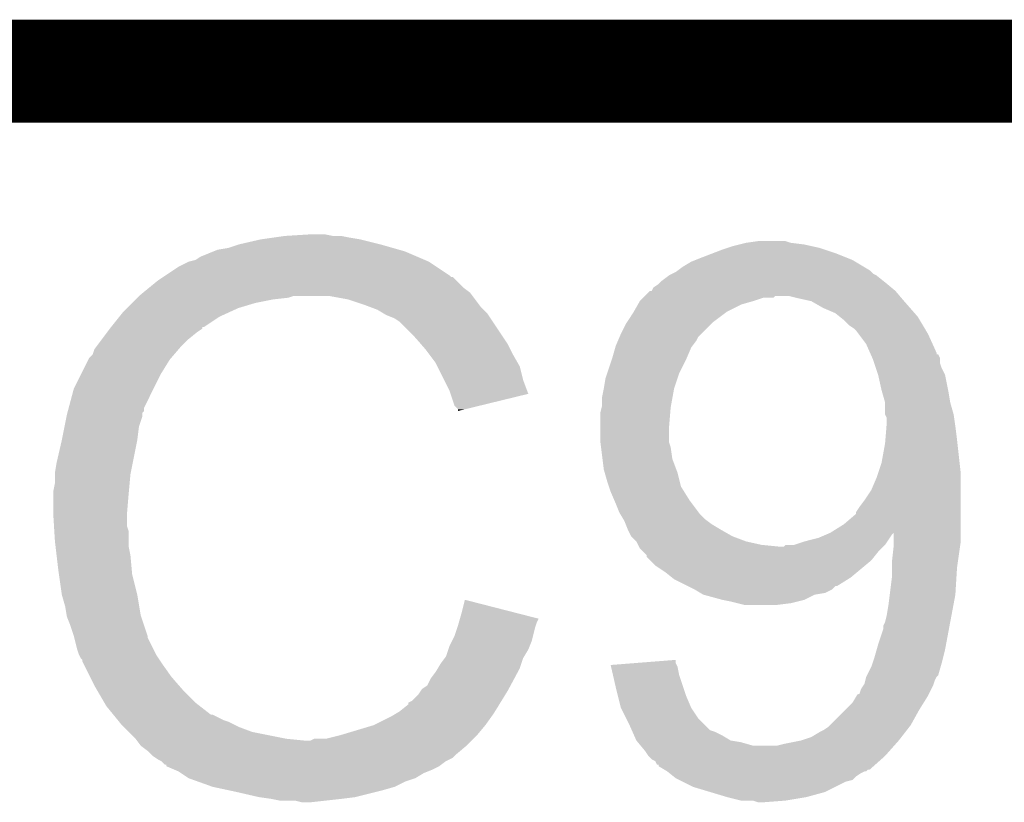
# Model space of a CAD drawing. Extents: x -0.05 to 0.95, y -0.15 to 0.98.
# Tile 27 of 30: x 0.62 to 0.6775, y 0.9324 to 0.978. Entities that reach past the tile are written whole.
import ezdxf

# ---------------------------------------------------------------- set-up
doc = ezdxf.new("R2010")
doc.units = 0
doc.layers.add('GESTURE_CLICK_V102_GKO', color=5, linetype='CONTINUOUS')
doc.layers.add('GESTURE_CLICK_V102_GTO', color=14, linetype='CONTINUOUS')

msp = doc.modelspace()

# ---------------------------------------------------------------- linework, layer by layer
at = {"layer": 'GESTURE_CLICK_V102_GKO', "const_width": 0.006}
msp.add_lwpolyline([(0.04, 0.975), (0.86, 0.975)], dxfattribs=at)
at = {"layer": 'GESTURE_CLICK_V102_GTO'}
for points in [[(0.6328, 0.9649), (0.6341, 0.9652), (0.6411, 0.9649), (0.6399, 0.9652)], [(0.6341, 0.9652), (0.6348, 0.9653), (0.6399, 0.9652), (0.6393, 0.9653)], [(0.6348, 0.9653), (0.6355, 0.9654), (0.6393, 0.9653), (0.6388, 0.9654)], [(0.6355, 0.9654), (0.6371, 0.9655), (0.6383, 0.9654), (0.6378, 0.9655)], [(0.6624, 0.965), (0.663099, 0.9651), (0.665, 0.965), (0.6647, 0.9651)], [(0.663099, 0.9651), (0.6631, 0.9651), (0.6647, 0.9651), (0.6645, 0.9651)], [(0.6306, 0.9642), (0.63135, 0.9645), (0.6432, 0.9642), (0.6425, 0.9645)], [(0.63135, 0.9645), (0.6316, 0.9646), (0.6425, 0.9645), (0.64215, 0.9646)], [(0.6316, 0.9646), (0.6322, 0.9647), (0.64215, 0.9646), (0.6418, 0.9647)], [(0.6322, 0.9647), (0.6328, 0.9649), (0.6418, 0.9647), (0.6411, 0.9649)], [(0.66048, 0.9644), (0.661, 0.9646), (0.6676, 0.9644), (0.667, 0.9646)], [(0.661, 0.9646), (0.6613, 0.9647), (0.667, 0.9646), (0.6667, 0.9647)], [(0.6613, 0.9647), (0.6616, 0.9648), (0.6667, 0.9647), (0.66625, 0.9648)], [(0.6616, 0.9648), (0.662, 0.9649), (0.66625, 0.9648), (0.6658, 0.9649)], [(0.662, 0.9649), (0.6624, 0.965), (0.6658, 0.9649), (0.665, 0.965)], [(0.6299, 0.9639), (0.6303, 0.964), (0.6439, 0.9639), (0.643667, 0.964)], [(0.6303, 0.964), (0.6306, 0.9642), (0.643667, 0.964), (0.6432, 0.9642)], [(0.6592, 0.9639), (0.65945, 0.964), (0.668767, 0.9639), (0.6686, 0.964)], [(0.65945, 0.964), (0.6597, 0.9641), (0.6686, 0.964), (0.66835, 0.9641)], [(0.6597, 0.9641), (0.66048, 0.9644), (0.66835, 0.9641), (0.6676, 0.9644)], [(0.62855, 0.9631), (0.6293, 0.9636), (0.6451, 0.9631), (0.64435, 0.9636)], [(0.6293, 0.9636), (0.6299, 0.9639), (0.64435, 0.9636), (0.6439, 0.9639)], [(0.6583, 0.9633), (0.658433, 0.9634), (0.6697, 0.9633), (0.6696, 0.9634)], [(0.658433, 0.9634), (0.6587, 0.9636), (0.6696, 0.9634), (0.669266, 0.9636)], [(0.6587, 0.9636), (0.6592, 0.9639), (0.669266, 0.9636), (0.668767, 0.9639)], [(0.627611, 0.9624), (0.6281, 0.9628), (0.6459, 0.9624), (0.6455, 0.9628)], [(0.6281, 0.9628), (0.6284, 0.963), (0.6455, 0.9628), (0.6453, 0.963)], [(0.6284, 0.963), (0.62855, 0.9631), (0.6452, 0.963), (0.6451, 0.9631)], [(0.6284, 0.963), (0.6284, 0.963), (0.6453, 0.963), (0.6452, 0.963)], [(0.6574, 0.9627), (0.6575, 0.9628), (0.6705, 0.9627), (0.670375, 0.9628)], [(0.6575, 0.9628), (0.6579, 0.9631), (0.670375, 0.9628), (0.67, 0.9631)], [(0.6579, 0.9631), (0.6581, 0.9632), (0.67, 0.9631), (0.6698, 0.9632)], [(0.6581, 0.9632), (0.6583, 0.9633), (0.6698, 0.9632), (0.6697, 0.9633)], [(0.627244, 0.9621), (0.627611, 0.9624), (0.6463, 0.9621), (0.6459, 0.9624)], [(0.6565, 0.9619), (0.6568, 0.9622), (0.671357, 0.9619), (0.6711, 0.9622)], [(0.6568, 0.9622), (0.6569, 0.962201), (0.6711, 0.9622), (0.671099, 0.962201)], [(0.6569, 0.962201), (0.657, 0.9624), (0.671099, 0.962201), (0.67086, 0.9624)], [(0.657, 0.9624), (0.6573, 0.9626), (0.67086, 0.9624), (0.67062, 0.9626)], [(0.6573, 0.9626), (0.6574, 0.9627), (0.67062, 0.9626), (0.6705, 0.9627)], [(0.6266, 0.9615), (0.6268, 0.9617), (0.6338, 0.9615), (0.6348, 0.9617)], [(0.6268, 0.9617), (0.6269, 0.9618), (0.6348, 0.9617), (0.6357, 0.9618)], [(0.6269, 0.9618), (0.627, 0.9619), (0.6357, 0.9618), (0.636, 0.9619)], [(0.627, 0.9619), (0.627244, 0.9621), (0.64645, 0.9619), (0.6463, 0.9621)], [(0.627, 0.9619), (0.627, 0.9619), (0.636, 0.9619), (0.6381, 0.9619)], [(0.6392, 0.9617), (0.6381, 0.9619), (0.6466, 0.9617), (0.64645, 0.9619)], [(0.6401, 0.9614), (0.6392, 0.9617), (0.646825, 0.9614), (0.6466, 0.9617)], [(0.6562, 0.9616), (0.6564, 0.9618), (0.6628, 0.9616), (0.6634, 0.9618)], [(0.6564, 0.9618), (0.6565, 0.9619), (0.664, 0.9618), (0.6641, 0.9619)], [(0.6564, 0.9618), (0.6564, 0.9618), (0.6634, 0.9618), (0.664, 0.9618)], [(0.6653, 0.9618), (0.6649, 0.9619), (0.671443, 0.9618), (0.671357, 0.9619)], [(0.6662, 0.9616), (0.6653, 0.9618), (0.671614, 0.9616), (0.671443, 0.9618)], [(0.6261, 0.961), (0.6263, 0.9612), (0.63236, 0.961), (0.6328, 0.9612)], [(0.6263, 0.9612), (0.6266, 0.9615), (0.6328, 0.9612), (0.6338, 0.9615)], [(0.640367, 0.9613), (0.6401, 0.9614), (0.6469, 0.9613), (0.646825, 0.9614)], [(0.6409, 0.9611), (0.640367, 0.9613), (0.6471, 0.9611), (0.6469, 0.9613)], [(0.641233, 0.9609), (0.6409, 0.9611), (0.6473, 0.9609), (0.6471, 0.9611)], [(0.655857, 0.961), (0.656086, 0.9614), (0.6613, 0.961), (0.6621, 0.9614)], [(0.656086, 0.9614), (0.6562, 0.9616), (0.6621, 0.9614), (0.6628, 0.9616)], [(0.666375, 0.9615), (0.6662, 0.9616), (0.6717, 0.9615), (0.671614, 0.9616)], [(0.6669, 0.9612), (0.666375, 0.9615), (0.671963, 0.9612), (0.6717, 0.9615)], [(0.6676, 0.9609), (0.6669, 0.9612), (0.672225, 0.9609), (0.671963, 0.9612)], [(0.62538, 0.9601), (0.62586, 0.9607), (0.6308, 0.9601), (0.6317, 0.9607)], [(0.62586, 0.9607), (0.6261, 0.961), (0.6317, 0.9607), (0.63236, 0.961)], [(0.6414, 0.9608), (0.641233, 0.9609), (0.647367, 0.9608), (0.6473, 0.9609)], [(0.6419, 0.9606), (0.6414, 0.9608), (0.6475, 0.9606), (0.647367, 0.9608)], [(0.6422, 0.9604), (0.6419, 0.9606), (0.647633, 0.9604), (0.6475, 0.9606)], [(0.655467, 0.9604), (0.6558, 0.9609), (0.6605, 0.9604), (0.661167, 0.9609)], [(0.6558, 0.9609), (0.655857, 0.961), (0.661167, 0.9609), (0.6613, 0.961)], [(0.66785, 0.9607), (0.6676, 0.9609), (0.6724, 0.9607), (0.672225, 0.9609)], [(0.6681, 0.9605), (0.66785, 0.9607), (0.67252, 0.9605), (0.6724, 0.9607)], [(0.6684, 0.9602), (0.6681, 0.9605), (0.6727, 0.9602), (0.67252, 0.9605)], [(0.62515, 0.9598), (0.6253, 0.96), (0.6304, 0.9598), (0.6307, 0.96)], [(0.6253, 0.96), (0.625379, 0.960099), (0.6307, 0.96), (0.6307, 0.960099)], [(0.625379, 0.960099), (0.62538, 0.9601), (0.6307, 0.960099), (0.6308, 0.9601)], [(0.643, 0.9596), (0.6422, 0.9604), (0.648167, 0.9596), (0.647633, 0.9604)], [(0.6551, 0.9597), (0.6554, 0.9603), (0.6598, 0.9597), (0.6604, 0.9603)], [(0.6554, 0.9603), (0.655467, 0.9604), (0.6604, 0.9603), (0.6605, 0.9604)], [(0.6687, 0.96), (0.6684, 0.9602), (0.67282, 0.96), (0.6727, 0.9602)], [(0.6688, 0.9599), (0.6687, 0.96), (0.67288, 0.9599), (0.67282, 0.96)], [(0.66895, 0.9597), (0.6688, 0.9599), (0.673, 0.9597), (0.67288, 0.9599)], [(0.624475, 0.9589), (0.62485, 0.9594), (0.6294, 0.9589), (0.6299, 0.9594)], [(0.62485, 0.9594), (0.62515, 0.9598), (0.6299, 0.9594), (0.6304, 0.9598)], [(0.643438, 0.9591), (0.643, 0.9596), (0.6485, 0.9591), (0.648167, 0.9596)], [(0.654929, 0.9593), (0.655014, 0.9595), (0.6595, 0.9593), (0.6596, 0.9595)], [(0.655014, 0.9595), (0.6551, 0.9597), (0.6596, 0.9595), (0.6598, 0.9597)], [(0.6694, 0.9591), (0.66895, 0.9597), (0.673273, 0.9591), (0.673, 0.9597)], [(0.6243, 0.9585), (0.6244, 0.9588), (0.629057, 0.9585), (0.629314, 0.9588)], [(0.6244, 0.9588), (0.624475, 0.9589), (0.629314, 0.9588), (0.6294, 0.9589)], [(0.6437, 0.9588), (0.643438, 0.9591), (0.64865, 0.9588), (0.6485, 0.9591)], [(0.643925, 0.9585), (0.6437, 0.9588), (0.6488, 0.9585), (0.64865, 0.9588)], [(0.6546, 0.9583), (0.654771, 0.9589), (0.658943, 0.9583), (0.6592, 0.9589)], [(0.654771, 0.9589), (0.6548, 0.959), (0.6592, 0.9589), (0.659275, 0.959)], [(0.6548, 0.959), (0.654929, 0.9593), (0.659275, 0.959), (0.6595, 0.9593)], [(0.669622, 0.9586), (0.6694, 0.9591), (0.6735, 0.9586), (0.673273, 0.9591)], [(0.62365, 0.9574), (0.62405, 0.9582), (0.6283, 0.9574), (0.6288, 0.9582)], [(0.62405, 0.9582), (0.6241, 0.9583), (0.6288, 0.9582), (0.628886, 0.9583)], [(0.6241, 0.9583), (0.6243, 0.9585), (0.628886, 0.9583), (0.629057, 0.9585)], [(0.6443, 0.958), (0.643925, 0.9585), (0.649086, 0.958), (0.6488, 0.9585)], [(0.6543, 0.9574), (0.654567, 0.9582), (0.6585, 0.9574), (0.6589, 0.9582)], [(0.654567, 0.9582), (0.6546, 0.9583), (0.6589, 0.9582), (0.658943, 0.9583)], [(0.669667, 0.9585), (0.669622, 0.9586), (0.673501, 0.9585), (0.6735, 0.9586)], [(0.669667, 0.958499), (0.669667, 0.9585), (0.6736, 0.958499), (0.673501, 0.9585)], [(0.669756, 0.9583), (0.669667, 0.958499), (0.6737, 0.9583), (0.6736, 0.958499)], [(0.6698, 0.9582), (0.669756, 0.9583), (0.6737, 0.9582), (0.6737, 0.9583)], [(0.669867, 0.958), (0.6698, 0.9582), (0.6737, 0.958), (0.6737, 0.9582)], [(0.6444, 0.9578), (0.6443, 0.958), (0.6492, 0.9578), (0.649086, 0.958)], [(0.6448, 0.957), (0.6444, 0.9578), (0.6494, 0.957), (0.6492, 0.9578)], [(0.669967, 0.9577), (0.669867, 0.958), (0.6738, 0.9577), (0.6737, 0.958)], [(0.6701, 0.9573), (0.669967, 0.9577), (0.674, 0.9573), (0.6738, 0.9577)], [(0.6232, 0.9565), (0.62365, 0.9574), (0.62785, 0.9565), (0.6283, 0.9574)], [(0.6541, 0.9565), (0.6542, 0.9571), (0.6582, 0.9565), (0.6584, 0.9571)], [(0.6542, 0.9571), (0.6543, 0.9574), (0.6584, 0.9571), (0.6585, 0.9574)], [(0.6703, 0.9564), (0.6701, 0.9573), (0.67418, 0.9564), (0.674, 0.9573)], [(0.622907, 0.9554), (0.6232, 0.9565), (0.6273, 0.9554), (0.62785, 0.9565)], [(0.6451, 0.9564), (0.6448, 0.957), (0.649624, 0.9564), (0.6494, 0.957)], [(0.654, 0.956), (0.6541, 0.9565), (0.658109, 0.956), (0.6582, 0.9565)], [(0.645167, 0.9562), (0.6451, 0.9564), (0.649699, 0.9562), (0.649624, 0.9564)], [(0.6454, 0.9555), (0.645167, 0.9562), (0.646827, 0.9555), (0.649699, 0.9562)], [(0.654, 0.9555), (0.654, 0.956), (0.658018, 0.9555), (0.658109, 0.956)], [(0.670329, 0.9563), (0.6703, 0.9564), (0.6742, 0.9563), (0.67418, 0.9564)], [(0.6705, 0.9557), (0.670329, 0.9563), (0.6743, 0.9557), (0.6742, 0.9563)], [(0.622853, 0.9552), (0.622907, 0.9554), (0.6273, 0.9552), (0.6273, 0.9554)], [(0.6456, 0.9553), (0.6454, 0.9555), (0.646007, 0.9553), (0.646827, 0.9555)], [(0.6456, 0.955201), (0.6456, 0.9553), (0.6456, 0.955201), (0.646007, 0.9553)], [(0.6539, 0.9551), (0.653975, 0.9554), (0.657975, 0.9551), (0.658, 0.9554)], [(0.653975, 0.9554), (0.654, 0.9555), (0.658, 0.9554), (0.658018, 0.9555)], [(0.6705, 0.955), (0.6705, 0.9557), (0.6745, 0.955), (0.6743, 0.9557)], [(0.62266, 0.9543), (0.62278, 0.9549), (0.627, 0.9543), (0.6272, 0.9549)], [(0.62278, 0.9549), (0.6228, 0.955), (0.6272, 0.9549), (0.6272, 0.955)], [(0.6228, 0.955), (0.622826, 0.9551), (0.6272, 0.955), (0.6272, 0.9551)], [(0.622826, 0.9551), (0.622853, 0.9552), (0.6272, 0.9551), (0.6273, 0.9552)], [(0.6539, 0.9542), (0.6539, 0.9551), (0.6579, 0.9542), (0.657975, 0.9551)], [(0.6706, 0.9548), (0.6705, 0.955), (0.674529, 0.9548), (0.6745, 0.955)], [(0.6706, 0.9545), (0.6706, 0.9548), (0.674571, 0.9545), (0.674529, 0.9548)], [(0.6225, 0.9535), (0.62266, 0.9543), (0.6269, 0.9535), (0.627, 0.9543)], [(0.6539, 0.9534), (0.6539, 0.9542), (0.6579, 0.9534), (0.6579, 0.9542)], [(0.670517, 0.9535), (0.670583, 0.9543), (0.6747, 0.9535), (0.6746, 0.9543)], [(0.670583, 0.9543), (0.6706, 0.9545), (0.6746, 0.9543), (0.674571, 0.9545)], [(0.6222, 0.9522), (0.6225, 0.9535), (0.62664, 0.9522), (0.6269, 0.9535)], [(0.653938, 0.9531), (0.6539, 0.9534), (0.658, 0.9531), (0.6579, 0.9534)], [(0.654025, 0.9524), (0.653938, 0.9531), (0.6581, 0.9524), (0.658, 0.9531)], [(0.6703, 0.9522), (0.6705, 0.9533), (0.674844, 0.9522), (0.674722, 0.9533)], [(0.6705, 0.9533), (0.670517, 0.9535), (0.674722, 0.9533), (0.6747, 0.9535)], [(0.6221, 0.9516), (0.6222, 0.9522), (0.62652, 0.9516), (0.62664, 0.9522)], [(0.6541, 0.9518), (0.654025, 0.9524), (0.658325, 0.9518), (0.6581, 0.9524)], [(0.670133, 0.9517), (0.6703, 0.9522), (0.6749, 0.9517), (0.674844, 0.9522)], [(0.6221, 0.9515), (0.6221, 0.9516), (0.6265, 0.9515), (0.62652, 0.9516)], [(0.6221, 0.951), (0.6221, 0.9515), (0.626455, 0.951), (0.6265, 0.9515)], [(0.654157, 0.9516), (0.6541, 0.9518), (0.6584, 0.9516), (0.658325, 0.9518)], [(0.6543, 0.9511), (0.654157, 0.9516), (0.658525, 0.9511), (0.6584, 0.9516)], [(0.6697, 0.9506), (0.67, 0.9513), (0.6749, 0.9506), (0.6749, 0.9513)], [(0.67, 0.9513), (0.670133, 0.9517), (0.6749, 0.9513), (0.6749, 0.9517)], [(0.622, 0.9505), (0.6221, 0.951), (0.626409, 0.9505), (0.626455, 0.951)], [(0.6544, 0.9508), (0.6543, 0.9511), (0.6586, 0.9508), (0.658525, 0.9511)], [(0.6545, 0.9505), (0.6544, 0.9508), (0.658788, 0.9505), (0.6586, 0.9508)], [(0.622, 0.9504), (0.622, 0.9505), (0.6264, 0.9504), (0.626409, 0.9505)], [(0.622, 0.9492), (0.622, 0.9504), (0.6263, 0.9492), (0.6264, 0.9504)], [(0.654714, 0.95), (0.6545, 0.9505), (0.6591, 0.95), (0.658788, 0.9505)], [(0.6693, 0.95), (0.6697, 0.9506), (0.6749, 0.95), (0.6749, 0.9506)], [(0.6548, 0.9498), (0.654714, 0.95), (0.65925, 0.9498), (0.6591, 0.95)], [(0.655, 0.9493), (0.6548, 0.9498), (0.659625, 0.9493), (0.65925, 0.9498)], [(0.6688, 0.9493), (0.669, 0.9496), (0.6749, 0.9493), (0.6749, 0.9496)], [(0.669, 0.9496), (0.6693, 0.95), (0.6749, 0.9496), (0.6749, 0.95)], [(0.622044, 0.9485), (0.622, 0.9492), (0.6263, 0.9485), (0.6263, 0.9492)], [(0.65506, 0.9492), (0.655, 0.9493), (0.6597, 0.9492), (0.659625, 0.9493)], [(0.65524, 0.9489), (0.65506, 0.9492), (0.66, 0.9489), (0.6597, 0.9492)], [(0.6681, 0.9486), (0.6688, 0.9492), (0.6749, 0.9486), (0.6749, 0.9492)], [(0.6688, 0.9492), (0.6688, 0.9493), (0.6749, 0.9492), (0.6749, 0.9493)], [(0.622062, 0.9482), (0.622044, 0.9485), (0.6264, 0.9482), (0.6263, 0.9485)], [(0.6553, 0.9488), (0.65524, 0.9489), (0.660133, 0.9488), (0.66, 0.9489)], [(0.65538, 0.9486), (0.6553, 0.9488), (0.6604, 0.9486), (0.660133, 0.9488)], [(0.6555, 0.9483), (0.65538, 0.9486), (0.6609, 0.9483), (0.6604, 0.9486)], [(0.6673, 0.9481), (0.6681, 0.9486), (0.6749, 0.9481), (0.6749, 0.9486)], [(0.6221, 0.9476), (0.622062, 0.9482), (0.6264, 0.9476), (0.6264, 0.9482)], [(0.6557, 0.9479), (0.6555, 0.9483), (0.6616, 0.9479), (0.6609, 0.9483)], [(0.656, 0.9476), (0.6557, 0.9479), (0.6624, 0.9476), (0.6616, 0.9479)], [(0.6666, 0.9478), (0.667067, 0.948), (0.670767, 0.9478), (0.6709, 0.948)], [(0.667067, 0.948), (0.667297, 0.948099), (0.6709, 0.948), (0.670999, 0.948099)], [(0.667297, 0.948099), (0.6673, 0.9481), (0.6749, 0.948099), (0.6749, 0.9481)], [(0.671, 0.9475), (0.670999, 0.948099), (0.6749, 0.9475), (0.6749, 0.948099)], [(0.622135, 0.9473), (0.6221, 0.9476), (0.6264, 0.9473), (0.6264, 0.9476)], [(0.622194, 0.9468), (0.622135, 0.9473), (0.6265, 0.9468), (0.6264, 0.9473)], [(0.6561, 0.9474), (0.656, 0.9476), (0.6633, 0.9474), (0.6624, 0.9476)], [(0.65615, 0.9473), (0.6561, 0.9474), (0.6643, 0.9473), (0.6633, 0.9474)], [(0.6562, 0.9472), (0.65615, 0.9473), (0.6703, 0.9472), (0.6704, 0.9473)], [(0.6646, 0.9473), (0.6647, 0.9474), (0.6704, 0.9473), (0.6705, 0.9474)], [(0.6652, 0.9474), (0.6658, 0.9476), (0.6705, 0.9474), (0.670633, 0.9476)], [(0.6658, 0.9476), (0.6666, 0.9478), (0.670633, 0.9476), (0.670767, 0.9478)], [(0.6709, 0.9464), (0.671, 0.9473), (0.674743, 0.9464), (0.674871, 0.9473)], [(0.671, 0.9473), (0.671, 0.9475), (0.674871, 0.9473), (0.6749, 0.9475)], [(0.6223, 0.9459), (0.622194, 0.9468), (0.626582, 0.9459), (0.6265, 0.9468)], [(0.6564, 0.947), (0.6562, 0.9472), (0.6701, 0.947), (0.6703, 0.9472)], [(0.6566, 0.9468), (0.6564, 0.947), (0.66994, 0.9468), (0.6701, 0.947)], [(0.6566, 0.9467), (0.6566, 0.9468), (0.66986, 0.9467), (0.66994, 0.9468)], [(0.6568, 0.9465), (0.6566, 0.9467), (0.6697, 0.9465), (0.66986, 0.9467)], [(0.6571, 0.9462), (0.6568, 0.9465), (0.66934, 0.9462), (0.6697, 0.9465)], [(0.6577, 0.9458), (0.6571, 0.9462), (0.66886, 0.9458), (0.66934, 0.9462)], [(0.6709, 0.9461), (0.6709, 0.9464), (0.6747, 0.9461), (0.674743, 0.9464)], [(0.622329, 0.9457), (0.6223, 0.9459), (0.6266, 0.9457), (0.626582, 0.9459)], [(0.6225, 0.9445), (0.622329, 0.9457), (0.6269, 0.9445), (0.6266, 0.9457)], [(0.658075, 0.9455), (0.6577, 0.9458), (0.6685, 0.9455), (0.66886, 0.9458)], [(0.6709, 0.9455), (0.6709, 0.9461), (0.674662, 0.9455), (0.6747, 0.9461)], [(0.6582, 0.9454), (0.658075, 0.9455), (0.66834, 0.9454), (0.6685, 0.9455)], [(0.659, 0.945), (0.6582, 0.9454), (0.6677, 0.945), (0.66834, 0.9454)], [(0.6594, 0.9448), (0.659, 0.945), (0.6674, 0.9448), (0.6676, 0.945)], [(0.659, 0.945), (0.659, 0.945), (0.6676, 0.945), (0.6677, 0.945)], [(0.670775, 0.9445), (0.6709, 0.9455), (0.6746, 0.9445), (0.674662, 0.9455)], [(0.6227, 0.9438), (0.6225, 0.9445), (0.627017, 0.9438), (0.6269, 0.9445)], [(0.659733, 0.9446), (0.6594, 0.9448), (0.667, 0.9446), (0.6674, 0.9448)], [(0.6599, 0.9445), (0.659733, 0.9446), (0.6664, 0.9445), (0.667, 0.9446)], [(0.661, 0.9442), (0.6599, 0.9445), (0.6658, 0.9442), (0.6664, 0.9445)], [(0.6707, 0.9439), (0.670775, 0.9445), (0.674488, 0.9439), (0.6746, 0.9445)], [(0.6458, 0.9434), (0.646001, 0.9442), (0.649124, 0.9434), (0.646001, 0.9442)], [(0.6615, 0.9441), (0.661, 0.9442), (0.6654, 0.9441), (0.6658, 0.9442)], [(0.6619, 0.944), (0.6615, 0.9441), (0.665, 0.944), (0.6654, 0.9441)], [(0.6623, 0.9439), (0.6619, 0.944), (0.6642, 0.9439), (0.665, 0.944)], [(0.6706, 0.9433), (0.6707, 0.9439), (0.674375, 0.9433), (0.674488, 0.9439)], [(0.622783, 0.9433), (0.6227, 0.9438), (0.6271, 0.9433), (0.627017, 0.9438)], [(0.6228, 0.9432), (0.622783, 0.9433), (0.627133, 0.9432), (0.6271, 0.9433)], [(0.645714, 0.943099), (0.6458, 0.9434), (0.6503, 0.943099), (0.649124, 0.9434)], [(0.6705, 0.9429), (0.6706, 0.9433), (0.6743, 0.9429), (0.674375, 0.9433)], [(0.623, 0.9427), (0.6228, 0.9432), (0.6273, 0.9427), (0.627133, 0.9432)], [(0.6232, 0.9421), (0.623, 0.9427), (0.6275, 0.9421), (0.6273, 0.9427)], [(0.645567, 0.9426), (0.6456, 0.9427), (0.6501, 0.9426), (0.650133, 0.9427)], [(0.6456, 0.9427), (0.645657, 0.9429), (0.650133, 0.9427), (0.6502, 0.9429)], [(0.645657, 0.9429), (0.645714, 0.943099), (0.6502, 0.9429), (0.6503, 0.943099)], [(0.6704, 0.9427), (0.6705, 0.9429), (0.674262, 0.9427), (0.6743, 0.9429)], [(0.6704, 0.9425), (0.6704, 0.9427), (0.674225, 0.9425), (0.674262, 0.9427)], [(0.623225, 0.942), (0.6232, 0.9421), (0.6275, 0.942), (0.6275, 0.9421)], [(0.64525, 0.9418), (0.6454, 0.9421), (0.6499, 0.9418), (0.649975, 0.9421)], [(0.6454, 0.9421), (0.645567, 0.9426), (0.649975, 0.9421), (0.6501, 0.9426)], [(0.6701, 0.9416), (0.6704, 0.9425), (0.674056, 0.9416), (0.674225, 0.9425)], [(0.6234, 0.9413), (0.623225, 0.942), (0.62785, 0.9413), (0.6275, 0.942)], [(0.6451, 0.9415), (0.64525, 0.9418), (0.64978, 0.9415), (0.6499, 0.9418)], [(0.670014, 0.9413), (0.6701, 0.9416), (0.674, 0.9413), (0.674056, 0.9416)], [(0.6235, 0.941), (0.6234, 0.9413), (0.628, 0.941), (0.62785, 0.9413)], [(0.6236, 0.9408), (0.6235, 0.941), (0.628133, 0.9408), (0.628, 0.941)], [(0.6449, 0.9409), (0.645033, 0.9413), (0.64946, 0.9409), (0.6497, 0.9413)], [(0.645033, 0.9413), (0.6451, 0.9415), (0.6497, 0.9413), (0.64978, 0.9415)], [(0.6699, 0.9409), (0.670014, 0.9413), (0.6739, 0.9409), (0.674, 0.9413)], [(0.6237, 0.9407), (0.6236, 0.9408), (0.6282, 0.9407), (0.628133, 0.9408)], [(0.6237, 0.9406), (0.6237, 0.9407), (0.628267, 0.9406), (0.6282, 0.9407)], [(0.6238, 0.9404), (0.6237, 0.9406), (0.6284, 0.9404), (0.628267, 0.9406)], [(0.62415, 0.9397), (0.6238, 0.9404), (0.6289, 0.9397), (0.6284, 0.9404)], [(0.64442, 0.9402), (0.6446, 0.9405), (0.6492, 0.9402), (0.6493, 0.9405)], [(0.6446, 0.9405), (0.644825, 0.9408), (0.6493, 0.9405), (0.6494, 0.9408)], [(0.644825, 0.9408), (0.6449, 0.9409), (0.6494, 0.9408), (0.64946, 0.9409)], [(0.654501, 0.9404), (0.655769, 0.9405), (0.65835, 0.9404), (0.6583, 0.9405)], [(0.654524, 0.9403), (0.654501, 0.9404), (0.6584, 0.9403), (0.65835, 0.9404)], [(0.655769, 0.9405), (0.6583, 0.940699), (0.6583, 0.9405), (0.6583, 0.940699)], [(0.6697, 0.9403), (0.669767, 0.9405), (0.673743, 0.9403), (0.6738, 0.9405)], [(0.669767, 0.9405), (0.6699, 0.9409), (0.6738, 0.9405), (0.6739, 0.9409)], [(0.644, 0.9396), (0.6443, 0.94), (0.648877, 0.9396), (0.649092, 0.94)], [(0.6443, 0.94), (0.64442, 0.9402), (0.649092, 0.94), (0.6492, 0.9402)], [(0.654639, 0.9398), (0.654524, 0.9403), (0.6585, 0.9398), (0.6584, 0.9403)], [(0.6548, 0.9391), (0.654639, 0.9398), (0.658733, 0.9391), (0.6585, 0.9398)], [(0.6694, 0.9397), (0.66945, 0.9398), (0.6735, 0.9397), (0.6736, 0.9398)], [(0.66945, 0.9398), (0.6697, 0.9403), (0.6736, 0.9398), (0.673743, 0.9403)], [(0.6244, 0.9392), (0.62415, 0.9397), (0.629337, 0.9392), (0.6289, 0.9397)], [(0.6438, 0.9392), (0.644, 0.9396), (0.648662, 0.9392), (0.648877, 0.9396)], [(0.669233, 0.9392), (0.6693, 0.9393), (0.6733, 0.9392), (0.673333, 0.9393)], [(0.6693, 0.9393), (0.66935, 0.9395), (0.673333, 0.9393), (0.6734, 0.9395)], [(0.66935, 0.9395), (0.6694, 0.9397), (0.6734, 0.9395), (0.6735, 0.9397)], [(0.624575, 0.9389), (0.6244, 0.9392), (0.6296, 0.9389), (0.629337, 0.9392)], [(0.624983, 0.9382), (0.624575, 0.9389), (0.6303, 0.9382), (0.6296, 0.9389)], [(0.6429, 0.9383), (0.6433, 0.9387), (0.648131, 0.9383), (0.648377, 0.9387)], [(0.6433, 0.9387), (0.643433, 0.9389), (0.648377, 0.9387), (0.6485, 0.9389)], [(0.643433, 0.9389), (0.6435, 0.939), (0.6485, 0.9389), (0.648554, 0.939)], [(0.6435, 0.939), (0.6438, 0.9392), (0.648554, 0.939), (0.648662, 0.9392)], [(0.654925, 0.9386), (0.6548, 0.9391), (0.6589, 0.9386), (0.658733, 0.9391)], [(0.66884, 0.9386), (0.668901, 0.9387), (0.673, 0.9386), (0.67305, 0.9387)], [(0.668901, 0.9387), (0.669, 0.938701), (0.67305, 0.9387), (0.67305, 0.938701)], [(0.669, 0.938701), (0.6691, 0.939), (0.67305, 0.938701), (0.6732, 0.939)], [(0.6691, 0.939), (0.669233, 0.9392), (0.6732, 0.939), (0.6733, 0.9392)], [(0.6251, 0.938), (0.624983, 0.9382), (0.630557, 0.938), (0.6303, 0.9382)], [(0.6422, 0.9377), (0.6427, 0.9381), (0.647761, 0.9377), (0.648008, 0.9381)], [(0.6427, 0.9381), (0.642701, 0.9382), (0.648008, 0.9381), (0.648069, 0.9382)], [(0.642701, 0.9382), (0.6429, 0.9383), (0.648069, 0.9382), (0.648131, 0.9383)], [(0.6551, 0.9379), (0.654925, 0.9386), (0.6592, 0.9379), (0.6589, 0.9386)], [(0.6682, 0.9378), (0.6686, 0.9382), (0.6725, 0.9378), (0.67275, 0.9382)], [(0.6686, 0.9382), (0.66884, 0.9386), (0.67275, 0.9382), (0.673, 0.9386)], [(0.625509, 0.9375), (0.6251, 0.938), (0.6312, 0.9375), (0.630557, 0.938)], [(0.625755, 0.9372), (0.625509, 0.9375), (0.6319, 0.9372), (0.6313, 0.9375)], [(0.625509, 0.9375), (0.625509, 0.9375), (0.6313, 0.9375), (0.6312, 0.9375)], [(0.6417, 0.9374), (0.642033, 0.9376), (0.647557, 0.9374), (0.6477, 0.9376)], [(0.642033, 0.9376), (0.6422, 0.9377), (0.6477, 0.9376), (0.647761, 0.9377)], [(0.6554, 0.9373), (0.6551, 0.9379), (0.6596, 0.9373), (0.6592, 0.9379)], [(0.6673, 0.9369), (0.6682, 0.9378), (0.672, 0.9369), (0.6725, 0.9378)], [(0.625836, 0.9371), (0.625755, 0.9372), (0.6322, 0.9371), (0.6319, 0.9372)], [(0.626, 0.9369), (0.625836, 0.9371), (0.6326, 0.9369), (0.6322, 0.9371)], [(0.6407, 0.9369), (0.6417, 0.9374), (0.6472, 0.9369), (0.647557, 0.9374)], [(0.6556, 0.9369), (0.6554, 0.9373), (0.66, 0.9369), (0.6596, 0.9373)], [(0.6261, 0.9368), (0.626, 0.9369), (0.6328, 0.9368), (0.6326, 0.9369)], [(0.6264, 0.9365), (0.6261, 0.9368), (0.6336, 0.9365), (0.6328, 0.9368)], [(0.6268, 0.9361), (0.6264, 0.9365), (0.6356, 0.9361), (0.6336, 0.9365)], [(0.6387, 0.9363), (0.6407, 0.9369), (0.6467, 0.9363), (0.6472, 0.9369)], [(0.655733, 0.9366), (0.6556, 0.9369), (0.6603, 0.9366), (0.66, 0.9369)], [(0.655778, 0.9365), (0.655733, 0.9366), (0.6606, 0.9365), (0.6603, 0.9366)], [(0.655867, 0.9363), (0.655778, 0.9365), (0.661, 0.9363), (0.6606, 0.9365)], [(0.6662, 0.9362), (0.6667, 0.9365), (0.671455, 0.9362), (0.671689, 0.9365)], [(0.6667, 0.9365), (0.6669, 0.9366), (0.671689, 0.9365), (0.671767, 0.9366)], [(0.6669, 0.9366), (0.6672, 0.9368), (0.671767, 0.9366), (0.671922, 0.9368)], [(0.6672, 0.9368), (0.6673, 0.9369), (0.671922, 0.9368), (0.672, 0.9369)], [(0.626875, 0.936), (0.6268, 0.9361), (0.6366, 0.936), (0.6356, 0.9361)], [(0.6271, 0.9357), (0.626875, 0.936), (0.6461, 0.9357), (0.6464, 0.936)], [(0.637, 0.936), (0.6372, 0.9361), (0.6464, 0.936), (0.6465, 0.9361)], [(0.6379, 0.9361), (0.6387, 0.9363), (0.6465, 0.9361), (0.6467, 0.9363)], [(0.656, 0.936), (0.655867, 0.9363), (0.6615, 0.936), (0.661, 0.9363)], [(0.656084, 0.9359), (0.656, 0.936), (0.6621, 0.9359), (0.6615, 0.936)], [(0.65625, 0.9357), (0.656084, 0.9359), (0.6628, 0.9357), (0.6621, 0.9359)], [(0.6642, 0.9357), (0.6646, 0.9358), (0.671033, 0.9357), (0.671122, 0.9358)], [(0.6646, 0.9358), (0.6656, 0.936), (0.671122, 0.9358), (0.6713, 0.936)], [(0.6656, 0.936), (0.6662, 0.9362), (0.6713, 0.936), (0.671455, 0.9362)], [(0.6275, 0.9354), (0.6271, 0.9357), (0.64574, 0.9354), (0.6461, 0.9357)], [(0.6277, 0.9352), (0.6275, 0.9354), (0.6455, 0.9352), (0.64574, 0.9354)], [(0.6278, 0.9351), (0.6277, 0.9352), (0.6454, 0.9351), (0.6455, 0.9352)], [(0.6565, 0.9354), (0.65625, 0.9357), (0.670767, 0.9354), (0.671033, 0.9357)], [(0.6567, 0.9351), (0.6565, 0.9354), (0.6705, 0.9351), (0.670767, 0.9354)], [(0.62795, 0.935), (0.6278, 0.9351), (0.6453, 0.935), (0.6454, 0.9351)], [(0.6281, 0.9349), (0.62795, 0.935), (0.6451, 0.9349), (0.6453, 0.935)], [(0.6283, 0.9348), (0.6281, 0.9349), (0.6449, 0.9348), (0.6451, 0.9349)], [(0.6285, 0.9346), (0.6283, 0.9348), (0.644634, 0.9346), (0.6449, 0.9348)], [(0.6569, 0.9349), (0.6567, 0.9351), (0.670275, 0.9349), (0.6705, 0.9351)], [(0.6571, 0.9348), (0.6569, 0.9349), (0.670162, 0.9348), (0.670275, 0.9349)], [(0.6572, 0.934601), (0.6571, 0.9348), (0.669938, 0.934601), (0.670162, 0.9348)], [(0.628599, 0.9346), (0.6285, 0.9346), (0.644633, 0.9346), (0.644634, 0.9346)], [(0.6286, 0.934501), (0.628599, 0.9346), (0.644501, 0.934501), (0.644633, 0.9346)], [(0.628602, 0.9345), (0.6286, 0.934501), (0.6445, 0.9345), (0.644501, 0.934501)], [(0.629067, 0.9343), (0.628602, 0.9345), (0.6441, 0.9343), (0.6445, 0.9345)], [(0.6293, 0.9342), (0.629067, 0.9343), (0.64385, 0.9342), (0.6441, 0.9343)], [(0.62945, 0.9341), (0.6293, 0.9342), (0.6436, 0.9341), (0.64385, 0.9342)], [(0.6299, 0.9338), (0.62945, 0.9341), (0.6431, 0.9338), (0.6436, 0.9341)], [(0.657299, 0.9346), (0.6572, 0.934601), (0.669937, 0.9346), (0.669938, 0.934601)], [(0.6573, 0.9345), (0.657299, 0.9346), (0.669825, 0.9345), (0.669937, 0.9346)], [(0.657634, 0.9343), (0.6573, 0.9345), (0.6696, 0.9343), (0.669825, 0.9345)], [(0.6578, 0.9342), (0.657634, 0.9343), (0.6694, 0.9342), (0.6695, 0.9343)], [(0.657634, 0.9343), (0.657634, 0.9343), (0.6695, 0.9343), (0.6696, 0.9343)], [(0.657925, 0.9341), (0.6578, 0.9342), (0.6691, 0.9341), (0.6693, 0.9342)], [(0.6578, 0.9342), (0.6578, 0.9342), (0.6693, 0.9342), (0.6694, 0.9342)], [(0.658175, 0.9339), (0.657925, 0.9341), (0.6688, 0.9339), (0.6691, 0.9341)], [(0.63046, 0.9336), (0.6299, 0.9338), (0.6425, 0.9336), (0.6431, 0.9338)], [(0.6313, 0.9333), (0.63046, 0.9336), (0.6419, 0.9333), (0.6425, 0.9336)], [(0.6583, 0.9338), (0.658175, 0.9339), (0.6687, 0.9338), (0.6688, 0.9339)], [(0.6585, 0.9337), (0.6583, 0.9338), (0.6686, 0.9337), (0.6687, 0.9338)], [(0.6587, 0.9336), (0.6585, 0.9337), (0.6682, 0.9336), (0.6686, 0.9337)], [(0.6593, 0.9333), (0.6587, 0.9336), (0.6676, 0.9333), (0.6682, 0.9336)], [(0.632234, 0.9331), (0.631301, 0.9333), (0.6412, 0.9331), (0.6419, 0.9333)], [(0.6327, 0.933), (0.632234, 0.9331), (0.6408, 0.933), (0.6412, 0.9331)], [(0.634, 0.9327), (0.6327, 0.933), (0.6396, 0.9327), (0.6408, 0.933)], [(0.6603, 0.933), (0.6593, 0.9333), (0.667, 0.933), (0.6676, 0.9333)], [(0.6613, 0.9327), (0.6603, 0.933), (0.6659, 0.9327), (0.667, 0.933)], [(0.6347, 0.9326), (0.634, 0.9327), (0.6388, 0.9326), (0.6396, 0.9327)], [(0.6352, 0.9325), (0.6347, 0.9326), (0.6379, 0.9325), (0.6388, 0.9326)], [(0.6365, 0.9324), (0.6361, 0.9325), (0.637, 0.9324), (0.6379, 0.9325)], [(0.6621, 0.9325), (0.6613, 0.9327), (0.6647, 0.9325), (0.6659, 0.9327)], [(0.6631, 0.9324), (0.6628, 0.9325), (0.663401, 0.9324), (0.6647, 0.9325)], [(0.6634, 0.9324), (0.6631, 0.9324), (0.6634, 0.9324), (0.663401, 0.9324)]]:
    msp.add_solid(points, dxfattribs=at)

doc.saveas('drawing.dxf')
